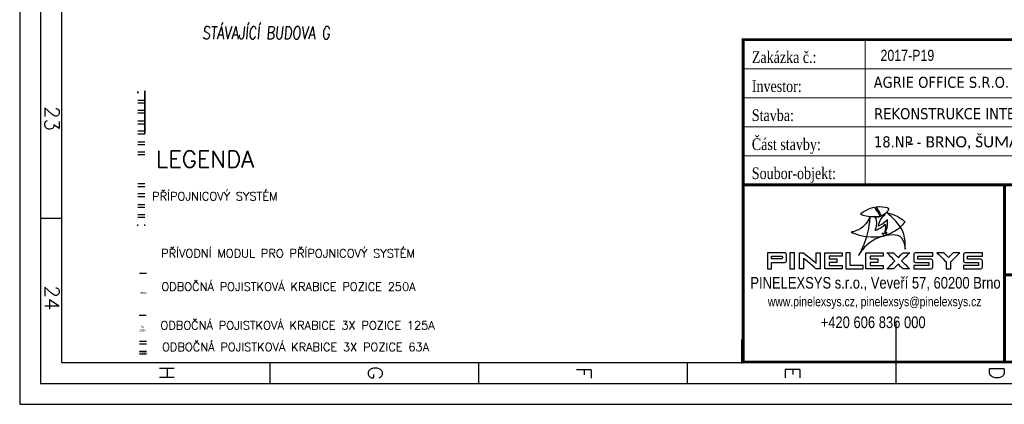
# Model space of a CAD drawing. Header units: millimetres. Extents: x 171 to 266814, y 44 to 350448.
# Tile 1 of 105: x 171 to 23773, y 44 to 9262. Entities that reach past the tile are written whole.
import ezdxf
from ezdxf.enums import TextEntityAlignment as Align

# ---------------------------------------------------------------- set-up
doc = ezdxf.new("R2010")
doc.units = ezdxf.units.MM
doc.header["$LTSCALE"] = 100
for name, color, linetype in [('1_RÁMEČEK', 7, 'Continuous'), ('2_RAZÍTKO', 7, 'Continuous'), ('hromosvod', 1, 'Continuous'), ('POPIS2', 2, 'Continuous'), ('Přípojnice', 202, 'Continuous'), ('Vrstva 1', 7, 'Continuous')]:
    doc.layers.add(name, color=color, linetype=linetype)
doc.layers.add('Nové_elektro_ESIL_poznámka-legenda', color=7, linetype='Continuous', lineweight=18)
doc.styles.add('arial', font='arial.ttf', dxfattribs={"width": 0.8, "height": 1})
doc.styles.add('ARIEL', font='arial.ttf', dxfattribs={"width": 0.8})
doc.styles.add('CS-ROMANS', font='romans.shx', dxfattribs={"width": 0.75, "oblique": 5})
doc.styles.add('ROMANS', font='romans.shx', dxfattribs={"width": 0.75, "oblique": 5, "height": 200})
doc.styles.get("Standard").update_dxf_attribs({"font": 'arial.ttf'})
doc.styles.add('TIMES', font='times.ttf', dxfattribs={"width": 0.8})

# ---------------------------------------------------------------- blocks, each defined once
blk = doc.blocks.new('*T406')
at = {"color": 0, "lineweight": -2}
for p, q in [((0, 0), (103, 0)), ((0, 0), (0, -10)), ((103, 0), (103, -10)), ((0, -10), (103, -10))]:
    blk.add_line(p, q, dxfattribs=at)
at = {"color": 0, "insert": (0, -9), "char_height": 0.794, "width": 102.65, "attachment_point": 7}
blk.add_mtext('\\fCalibri,;\\H3.00;\\C7;BRNO, ŠUMAVSKÁ 524/31, parc.č. 1098/8 v k.ú. VEVEŘÍ^M', dxfattribs=at)

msp = doc.modelspace()

# ---------------------------------------------------------------- linework, layer by layer
msp.add_line((17476.929, 1023.426), (17476.929, 1598.701))
at = {"layer": '1_RÁMEČEK', "linetype": 'Continuous'}
msp.add_line((1170.69, 4493.55), (670.69, 4493.55), dxfattribs=at)
at = {"layer": '1_RÁMEČEK', "color": 140, "linetype": 'Continuous'}
msp.add_line((21170.69, 2043.55), (21170.69, 543.55), dxfattribs=at)
at = {"layer": '1_RÁMEČEK', "color": 7, "linetype": 'Continuous'}
for p, q in [((6170.69, 1043.55), (6170.69, 543.55)), ((11170.69, 1043.55), (11170.69, 543.55)), ((16170.69, 1043.55), (16170.69, 543.55))]:
    msp.add_line(p, q, dxfattribs=at)
at = {"layer": '1_RÁMEČEK', "linetype": 'Continuous'}
for points in [[(170.69, 118943.55), (170.69, 43.55), (42170.69, 43.55), (42170.69, 118943.55)], [(670.69, 117443.55), (670.69, 543.55), (41670.69, 543.55), (41670.69, 117443.55)]]:
    msp.add_lwpolyline(points, close=True, dxfattribs=at)
at = {"layer": '1_RÁMEČEK', "color": 140, "linetype": 'Continuous'}
msp.add_lwpolyline([(1170.69, 116943.55), (1170.69, 1043.55), (41170.69, 1043.55), (41170.69, 116943.55)], close=True, dxfattribs=at)
at = {"layer": '2_RAZÍTKO', "lineweight": 0, "ltscale": 0.2}
for p, q in [((20434.282, 5302.919), (20434.282, 8782.182)), ((36156.505, 8086.33), (17511.701, 8086.329)), ((41170.69, 7390.477), (17511.701, 7390.477)), ((41170.69, 6694.624), (17511.701, 6694.624)), ((41170.69, 5998.772), (17511.701, 5998.772)), ((7720.69, 1043.55), (8220.69, 1043.55))]:
    msp.add_line(p, q, dxfattribs=at)
at = {"layer": '2_RAZÍTKO', "ltscale": 0.2}
msp.add_line((4220.69, 1043.55), (4720.69, 1043.55), dxfattribs=at)
at = {"layer": '2_RAZÍTKO', "ltscale": 0.2, "const_width": 69.585}
for points in [[(17511.701, 8782.182), (41170.689, 8782.182), (41170.69, 1058.218), (17511.701, 1058.218), (17511.701, 8782.182)], [(41170.69, 1823.656), (41170.69, 5302.919), (17511.701, 5302.919)], [(23774.374, 3145.776), (23774.374, 5302.919)], [(41170.69, 1336.559), (41170.69, 3145.776), (23774.374, 3145.776), (23774.374, 1058.218)]]:
    msp.add_lwpolyline(points, dxfattribs=at)
at = {"layer": 'Přípojnice'}
for p, q in [((3001.786, 7538.188, -51), (3001.786, 7504.188, -51)), ((3002.786, 7335.188), (3169.786, 7335.188)), ((3170.786, 7538.188, -51), (3170.786, 7504.188, -51)), ((3002.786, 7267.188), (3169.786, 7267.188)), ((3002.786, 7096.188, -68), (3169.786, 7096.188, -68)), ((3002.786, 7028.188, -68), (3169.786, 7028.188, -68)), ((3002.786, 6835.188), (3169.786, 6835.188)), ((3002.786, 6767.188), (3169.786, 6767.188)), ((3002.786, 6596.188, -68), (3169.786, 6596.188, -68)), ((3002.786, 6528.188, -68), (3169.786, 6528.188, -68)), ((3002.786, 6335.188), (3169.786, 6335.188)), ((3002.786, 6267.188), (3169.786, 6267.188)), ((3002.786, 6096.188, -68), (3169.786, 6096.188, -68)), ((3002.786, 6028.188, -68), (3169.786, 6028.188, -68)), ((3002.786, 5335.188), (3169.786, 5335.188)), ((3002.786, 5267.188), (3169.786, 5267.188)), ((3002.786, 5096.188, -68), (3169.786, 5096.188, -68)), ((3002.786, 5028.188, -68), (3169.786, 5028.188, -68)), ((3002.786, 4835.188), (3169.786, 4835.188)), ((3002.786, 4767.188), (3169.786, 4767.188)), ((3002.786, 4596.188, -68), (3169.786, 4596.188, -68)), ((3002.786, 4528.188, -68), (3169.786, 4528.188, -68)), ((3001.786, 4322.188, -34), (3001.786, 4356.188, -34)), ((3170.786, 4322.188, -34), (3170.786, 4356.188, -34))]:
    msp.add_line(p, q, dxfattribs=at)
at = {"layer": 'Přípojnice', "color": 3}
for p, q in [((3040.313, 3183.158, 202), (3207.313, 3183.158, 202)), ((3032.161, 2178.169, 201.182), (3199.161, 2178.169, 201.182)), ((3042.935, 1559.59, 68), (3209.935, 1559.59, 68)), ((3042.935, 1491.59, 68), (3209.935, 1491.59, 68)), ((3042.935, 1320.59), (3209.935, 1320.59)), ((3042.935, 1252.59), (3209.935, 1252.59))]:
    msp.add_line(p, q, dxfattribs=at)
at = {"layer": 'Přípojnice'}
msp.add_polyline3d([(3170.786, 6537.339, -68), (3170.786, 7555.188, -68), (3170.786, 7555.188, 0), (3170.786, 6537.339, 0)], dxfattribs=at)
at = {"layer": 'Přípojnice', "extrusion": (1, 3.06162e-16, -6.12323e-17)}
for centre in [(7521.188, -34, 3001.786), (7521.188, -34, 3170.786)]:
    msp.add_circle(centre, 17, dxfattribs=at)
at = {"layer": 'Vrstva 1', "color": 242}
for points, knots in [([(20663.823, 4762.084), (20663.823, 4762.084), (20700.462, 4723.899), (20740, 4654.734), (20740, 4654.734), (20779.536, 4585.568), (20789.56, 4556.348), (20789.56, 4556.348), (20789.56, 4556.348), (20789.56, 4556.348), (20688.567, 4533.265), (20555.854, 4545.457), (20555.854, 4545.457), (20423.142, 4557.648), (20327.041, 4598.806), (20327.041, 4598.806), (20327.041, 4598.806), (20327.041, 4598.806), (20381.188, 4654.609), (20484.156, 4703.704), (20484.156, 4703.704), (20587.125, 4752.799), (20663.823, 4762.084), (20663.823, 4762.084)], [0, 0, 0, 0, 0.142857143, 0.142857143, 0.142857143, 0.142857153, 0.285714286, 0.285714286, 0.285714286, 0.285714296, 0.428571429, 0.428571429, 0.428571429, 0.428571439, 0.571428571, 0.571428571, 0.571428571, 0.571428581, 0.714285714, 0.714285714, 0.714285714, 0.714285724, 1, 1, 1, 1]), ([(20100.486, 4169.52), (20100.486, 4169.52), (20247.203, 4184.873), (20379.536, 4295.269), (20379.536, 4295.269), (20511.869, 4405.665), (20555.854, 4545.446), (20555.854, 4545.446), (20555.854, 4545.446), (20555.854, 4545.446), (20555.017, 4334.103), (20476.618, 4067.96), (20476.618, 4067.96), (20398.22, 3801.816), (20280.516, 3611.642), (20280.516, 3611.642), (20280.516, 3611.642), (20280.516, 3611.642), (20358.538, 3775.136), (20541.538, 3913.507), (20541.538, 3913.507), (20724.538, 4051.88), (20903.818, 4080.857), (20903.818, 4080.857), (20903.818, 4080.857), (20903.818, 4080.857), (20725.606, 4042.874), (20495.591, 4065.734), (20495.591, 4065.734), (20265.574, 4088.594), (20100.486, 4169.52), (20100.486, 4169.52)], [0, 0, 0, 0, 0.111111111, 0.111111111, 0.111111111, 0.111111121, 0.222222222, 0.222222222, 0.222222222, 0.222222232, 0.333333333, 0.333333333, 0.333333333, 0.333333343, 0.444444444, 0.444444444, 0.444444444, 0.444444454, 0.555555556, 0.555555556, 0.555555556, 0.555555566, 0.666666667, 0.666666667, 0.666666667, 0.666666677, 0.777777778, 0.777777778, 0.777777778, 0.777777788, 1, 1, 1, 1]), ([(18193.875, 3440.717), (18193.875, 3440.717), (18193.875, 3287.291), (18193.875, 3287.291), (18193.875, 3287.291), (18193.875, 3287.291), (18092.566, 3287.291), (18092.566, 3287.291), (18092.566, 3287.291), (18092.566, 3287.291), (18092.566, 3677.431), (18092.566, 3677.431), (18092.566, 3677.431), (18092.566, 3677.431), (18507.14, 3677.431), (18507.14, 3677.431), (18507.14, 3677.431), (18532.711, 3677.431), (18546.512, 3659.896), (18548.46, 3624.746), (18548.46, 3624.746), (18548.46, 3624.746), (18548.46, 3482.199), (18548.46, 3482.199), (18548.46, 3482.199), (18548.46, 3456.466), (18534.497, 3442.665), (18506.572, 3440.717), (18506.572, 3440.717), (18506.572, 3440.717), (18193.875, 3440.717), (18193.875, 3440.717)], [0, 0, 0, 0, 0.111111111, 0.111111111, 0.111111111, 0.111111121, 0.222222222, 0.222222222, 0.222222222, 0.222222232, 0.333333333, 0.333333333, 0.333333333, 0.333333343, 0.444444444, 0.444444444, 0.444444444, 0.444444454, 0.555555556, 0.555555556, 0.555555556, 0.555555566, 0.666666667, 0.666666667, 0.666666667, 0.666666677, 0.777777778, 0.777777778, 0.777777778, 0.777777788, 1, 1, 1, 1]), ([(18193.875, 3533.747), (18193.875, 3533.747), (18437.408, 3533.747), (18437.408, 3533.747), (18437.408, 3533.747), (18447.15, 3533.747), (18452.021, 3541.458), (18452.021, 3556.801), (18452.021, 3556.801), (18452.021, 3556.801), (18452.021, 3573.036), (18452.021, 3573.036), (18452.021, 3573.036), (18452.021, 3588.38), (18447.15, 3596.091), (18437.408, 3596.091), (18437.408, 3596.091), (18437.408, 3596.091), (18193.875, 3596.091), (18193.875, 3596.091), (18193.875, 3596.091), (18193.875, 3596.091), (18193.875, 3533.747), (18193.875, 3533.747)], [0, 0, 0, 0, 0.142857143, 0.142857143, 0.142857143, 0.142857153, 0.285714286, 0.285714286, 0.285714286, 0.285714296, 0.428571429, 0.428571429, 0.428571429, 0.428571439, 0.571428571, 0.571428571, 0.571428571, 0.571428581, 0.714285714, 0.714285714, 0.714285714, 0.714285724, 1, 1, 1, 1])]:
    msp.add_open_spline(points, degree=3, knots=knots, dxfattribs=at)
at = {"layer": 'Vrstva 1', "color": 250}
for points, knots in [([(20695.857, 4767.038), (20695.857, 4767.038), (20753.489, 4779.226), (20852.678, 4769.563), (20852.678, 4769.563), (20951.869, 4759.901), (21006.021, 4736.626), (21006.021, 4736.626), (21006.021, 4736.626), (21006.021, 4736.626), (21004.41, 4690.161), (20948.305, 4640.275), (20948.305, 4640.275), (20892.201, 4590.391), (20815.758, 4565.347), (20815.758, 4565.347), (20815.758, 4565.347), (20815.758, 4565.347), (20795.393, 4611.868), (20763.828, 4668.687), (20763.828, 4668.687), (20732.262, 4725.504), (20695.857, 4767.038), (20695.857, 4767.038)], [0, 0, 0, 0, 0.142857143, 0.142857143, 0.142857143, 0.142857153, 0.285714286, 0.285714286, 0.285714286, 0.285714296, 0.428571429, 0.428571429, 0.428571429, 0.428571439, 0.571428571, 0.571428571, 0.571428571, 0.571428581, 0.714285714, 0.714285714, 0.714285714, 0.714285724, 1, 1, 1, 1]), ([(20672.531, 4523.027), (20672.531, 4523.027), (20753.857, 4524.702), (20806.411, 4543.031), (20806.411, 4543.031), (20858.966, 4561.361), (20919.142, 4599.07), (20919.142, 4599.07), (20919.142, 4599.07), (20919.142, 4599.07), (20842.71, 4535.013), (20807.022, 4464.084), (20807.022, 4464.084), (20771.334, 4393.154), (20753.5, 4316.165), (20753.5, 4316.165), (20753.5, 4316.165), (20753.5, 4316.165), (20818.269, 4340), (20880.542, 4384.105), (20880.542, 4384.105), (20942.814, 4428.21), (20966.183, 4469.119), (20966.183, 4469.119), (20966.183, 4469.119), (20966.183, 4469.119), (20990.257, 4373.804), (20963.129, 4276.826), (20963.129, 4276.826), (20936.004, 4179.849), (20910.449, 4143.591), (20910.449, 4143.591), (20910.449, 4143.591), (20910.449, 4143.591), (20921.581, 4146.19), (20936.813, 4154.656), (20936.813, 4154.656), (20952.044, 4163.122), (20959.769, 4172.727), (20959.769, 4172.727), (20959.769, 4172.727), (20959.769, 4172.727), (20953.372, 4150.622), (20940.15, 4125.514), (20940.15, 4125.514), (20926.927, 4100.407), (20915.393, 4086.774), (20915.393, 4086.774), (20915.393, 4086.774), (20915.393, 4086.774), (20898.94, 4092.655), (20878.633, 4105.176), (20878.633, 4105.176), (20858.325, 4117.697), (20837.977, 4137.144), (20837.977, 4137.144), (20837.977, 4137.144), (20837.977, 4137.144), (20849.584, 4135.535), (20873.641, 4138.067), (20873.641, 4138.067), (20897.697, 4140.599), (20901.643, 4142.299), (20901.643, 4142.299), (20901.643, 4142.299), (20901.643, 4142.299), (20920.606, 4217.292), (20925.408, 4279.701), (20925.408, 4279.701), (20930.21, 4342.109), (20918.541, 4361.157), (20918.541, 4361.157), (20918.541, 4361.157), (20918.541, 4361.157), (20878.789, 4313.273), (20810.526, 4273.509), (20810.526, 4273.509), (20742.264, 4233.746), (20670.156, 4214.831), (20670.156, 4214.831), (20670.156, 4214.831), (20670.156, 4214.831), (20710.963, 4296.586), (20708.471, 4390.793), (20708.471, 4390.793), (20705.979, 4485.001), (20672.531, 4523.027), (20672.531, 4523.027)], [0, 0, 0, 0, 0.043478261, 0.043478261, 0.043478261, 0.043478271, 0.086956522, 0.086956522, 0.086956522, 0.086956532, 0.130434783, 0.130434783, 0.130434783, 0.130434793, 0.173913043, 0.173913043, 0.173913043, 0.173913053, 0.217391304, 0.217391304, 0.217391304, 0.217391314, 0.260869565, 0.260869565, 0.260869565, 0.260869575, 0.304347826, 0.304347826, 0.304347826, 0.304347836, 0.347826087, 0.347826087, 0.347826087, 0.347826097, 0.391304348, 0.391304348, 0.391304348, 0.391304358, 0.434782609, 0.434782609, 0.434782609, 0.434782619, 0.47826087, 0.47826087, 0.47826087, 0.47826088, 0.52173913, 0.52173913, 0.52173913, 0.52173914, 0.565217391, 0.565217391, 0.565217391, 0.565217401, 0.608695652, 0.608695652, 0.608695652, 0.608695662, 0.652173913, 0.652173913, 0.652173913, 0.652173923, 0.695652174, 0.695652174, 0.695652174, 0.695652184, 0.739130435, 0.739130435, 0.739130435, 0.739130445, 0.782608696, 0.782608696, 0.782608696, 0.782608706, 0.826086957, 0.826086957, 0.826086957, 0.826086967, 0.869565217, 0.869565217, 0.869565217, 0.869565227, 0.913043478, 0.913043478, 0.913043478, 0.913043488, 1, 1, 1, 1]), ([(20948.305, 4640.275), (20948.305, 4640.275), (21138.371, 4493.656), (21282.845, 4291.459), (21282.845, 4291.459), (21427.318, 4089.261), (21397.159, 3762.753), (21397.159, 3762.753), (21397.159, 3762.753), (21397.159, 3762.753), (21371.261, 4067.466), (21211.561, 4099.025), (21211.561, 4099.025), (21051.862, 4130.585), (20930.869, 4087.995), (20930.869, 4087.995), (20930.869, 4087.995), (20930.869, 4087.995), (21076.099, 4145.759), (21190.931, 4217.77), (21190.931, 4217.77), (21305.764, 4289.781), (21388.893, 4417.56), (21388.893, 4417.56), (21388.893, 4417.56), (21388.893, 4417.56), (21310.071, 4498.611), (21206.849, 4550), (21206.849, 4550), (21103.628, 4601.389), (20948.305, 4640.275), (20948.305, 4640.275)], [0, 0, 0, 0, 0.111111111, 0.111111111, 0.111111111, 0.111111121, 0.222222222, 0.222222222, 0.222222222, 0.222222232, 0.333333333, 0.333333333, 0.333333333, 0.333333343, 0.444444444, 0.444444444, 0.444444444, 0.444444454, 0.555555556, 0.555555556, 0.555555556, 0.555555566, 0.666666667, 0.666666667, 0.666666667, 0.666666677, 0.777777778, 0.777777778, 0.777777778, 0.777777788, 1, 1, 1, 1]), ([(18633.209, 3677.431), (18633.209, 3677.431), (18746.695, 3677.431), (18746.695, 3677.431), (18746.695, 3677.431), (18746.695, 3677.431), (18746.695, 3287.291), (18746.695, 3287.291), (18746.695, 3287.291), (18746.695, 3287.291), (18633.209, 3287.291), (18633.209, 3287.291), (18633.209, 3287.291), (18633.209, 3287.291), (18633.209, 3677.431), (18633.209, 3677.431)], [0, 0, 0, 0, 0.2, 0.2, 0.2, 0.20000001, 0.4, 0.4, 0.4, 0.40000001, 0.6, 0.6, 0.6, 0.60000001, 1, 1, 1, 1]), ([(19262.499, 3287.291), (19262.499, 3287.291), (19361.373, 3287.291), (19361.373, 3287.291), (19361.373, 3287.291), (19361.373, 3287.291), (19361.373, 3676.943), (19361.373, 3676.943), (19361.373, 3676.943), (19361.373, 3676.943), (19262.499, 3676.943), (19262.499, 3676.943), (19262.499, 3676.943), (19262.499, 3676.943), (19262.499, 3426.592), (19262.499, 3426.592), (19262.499, 3426.592), (19262.499, 3426.592), (18956.622, 3676.943), (18956.622, 3676.943), (18956.622, 3676.943), (18956.622, 3676.943), (18859.695, 3676.943), (18859.695, 3676.943), (18859.695, 3676.943), (18859.695, 3676.943), (18859.695, 3287.291), (18859.695, 3287.291), (18859.695, 3287.291), (18859.695, 3287.291), (18956.622, 3287.291), (18956.622, 3287.291), (18956.622, 3287.291), (18956.622, 3287.291), (18957.108, 3544.95), (18957.108, 3544.95), (18957.108, 3544.95), (18957.108, 3544.95), (19262.499, 3287.291), (19262.499, 3287.291)], [0, 0, 0, 0, 0.090909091, 0.090909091, 0.090909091, 0.090909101, 0.181818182, 0.181818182, 0.181818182, 0.181818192, 0.272727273, 0.272727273, 0.272727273, 0.272727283, 0.363636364, 0.363636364, 0.363636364, 0.363636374, 0.454545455, 0.454545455, 0.454545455, 0.454545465, 0.545454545, 0.545454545, 0.545454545, 0.545454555, 0.636363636, 0.636363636, 0.636363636, 0.636363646, 0.727272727, 0.727272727, 0.727272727, 0.727272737, 0.818181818, 0.818181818, 0.818181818, 0.818181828, 1, 1, 1, 1]), ([(19886.431, 3287.291), (19886.431, 3287.291), (19886.431, 3373.015), (19886.431, 3373.015), (19886.431, 3373.015), (19886.431, 3373.015), (19574.709, 3373.015), (19574.709, 3373.015), (19574.709, 3373.015), (19574.709, 3373.015), (19574.709, 3442.665), (19574.709, 3442.665), (19574.709, 3442.665), (19574.709, 3442.665), (19757.845, 3442.665), (19757.845, 3442.665), (19757.845, 3442.665), (19757.845, 3442.665), (19757.845, 3527.415), (19757.845, 3527.415), (19757.845, 3527.415), (19757.845, 3527.415), (19574.221, 3527.415), (19574.221, 3527.415), (19574.221, 3527.415), (19574.221, 3527.415), (19574.221, 3597.065), (19574.221, 3597.065), (19574.221, 3597.065), (19574.221, 3597.065), (19887.405, 3597.065), (19887.405, 3597.065), (19887.405, 3597.065), (19887.405, 3597.065), (19887.405, 3676.943), (19887.405, 3676.943), (19887.405, 3676.943), (19887.405, 3676.943), (19473.399, 3676.943), (19473.399, 3676.943), (19473.399, 3676.943), (19473.399, 3676.943), (19473.399, 3287.291), (19473.399, 3287.291), (19473.399, 3287.291), (19473.399, 3287.291), (19886.431, 3287.291), (19886.431, 3287.291)], [0, 0, 0, 0, 0.076923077, 0.076923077, 0.076923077, 0.076923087, 0.153846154, 0.153846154, 0.153846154, 0.153846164, 0.230769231, 0.230769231, 0.230769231, 0.230769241, 0.307692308, 0.307692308, 0.307692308, 0.307692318, 0.384615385, 0.384615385, 0.384615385, 0.384615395, 0.461538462, 0.461538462, 0.461538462, 0.461538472, 0.538461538, 0.538461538, 0.538461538, 0.538461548, 0.615384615, 0.615384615, 0.615384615, 0.615384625, 0.692307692, 0.692307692, 0.692307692, 0.692307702, 0.769230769, 0.769230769, 0.769230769, 0.769230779, 0.846153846, 0.846153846, 0.846153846, 0.846153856, 1, 1, 1, 1]), ([(20076.387, 3677.431), (20076.387, 3677.431), (20076.387, 3373.015), (20076.387, 3373.015), (20076.387, 3373.015), (20076.387, 3373.015), (20388.109, 3373.015), (20388.109, 3373.015), (20388.109, 3373.015), (20388.109, 3373.015), (20388.109, 3287.291), (20388.109, 3287.291), (20388.109, 3287.291), (20388.109, 3287.291), (19975.077, 3287.291), (19975.077, 3287.291), (19975.077, 3287.291), (19975.077, 3287.291), (19975.077, 3677.431), (19975.077, 3677.431), (19975.077, 3677.431), (19975.077, 3677.431), (20076.387, 3677.431), (20076.387, 3677.431)], [0, 0, 0, 0, 0.142857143, 0.142857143, 0.142857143, 0.142857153, 0.285714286, 0.285714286, 0.285714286, 0.285714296, 0.428571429, 0.428571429, 0.428571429, 0.428571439, 0.571428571, 0.571428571, 0.571428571, 0.571428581, 0.714285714, 0.714285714, 0.714285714, 0.714285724, 1, 1, 1, 1]), ([(20866.409, 3287.291), (20866.409, 3287.291), (20866.409, 3373.015), (20866.409, 3373.015), (20866.409, 3373.015), (20866.409, 3373.015), (20554.686, 3373.015), (20554.686, 3373.015), (20554.686, 3373.015), (20554.686, 3373.015), (20554.686, 3442.665), (20554.686, 3442.665), (20554.686, 3442.665), (20554.686, 3442.665), (20737.822, 3442.665), (20737.822, 3442.665), (20737.822, 3442.665), (20737.822, 3442.665), (20737.822, 3527.415), (20737.822, 3527.415), (20737.822, 3527.415), (20737.822, 3527.415), (20554.199, 3527.415), (20554.199, 3527.415), (20554.199, 3527.415), (20554.199, 3527.415), (20554.199, 3597.065), (20554.199, 3597.065), (20554.199, 3597.065), (20554.199, 3597.065), (20867.382, 3597.065), (20867.382, 3597.065), (20867.382, 3597.065), (20867.382, 3597.065), (20867.382, 3676.943), (20867.382, 3676.943), (20867.382, 3676.943), (20867.382, 3676.943), (20453.376, 3676.943), (20453.376, 3676.943), (20453.376, 3676.943), (20453.376, 3676.943), (20453.376, 3287.291), (20453.376, 3287.291), (20453.376, 3287.291), (20453.376, 3287.291), (20866.409, 3287.291), (20866.409, 3287.291)], [0, 0, 0, 0, 0.076923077, 0.076923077, 0.076923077, 0.076923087, 0.153846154, 0.153846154, 0.153846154, 0.153846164, 0.230769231, 0.230769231, 0.230769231, 0.230769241, 0.307692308, 0.307692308, 0.307692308, 0.307692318, 0.384615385, 0.384615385, 0.384615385, 0.384615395, 0.461538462, 0.461538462, 0.461538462, 0.461538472, 0.538461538, 0.538461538, 0.538461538, 0.538461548, 0.615384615, 0.615384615, 0.615384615, 0.615384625, 0.692307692, 0.692307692, 0.692307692, 0.692307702, 0.769230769, 0.769230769, 0.769230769, 0.769230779, 0.846153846, 0.846153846, 0.846153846, 0.846153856, 1, 1, 1, 1]), ([(21506.412, 3677.431), (21506.412, 3677.431), (21345.194, 3676.943), (21345.194, 3676.943), (21345.194, 3676.943), (21345.194, 3676.943), (21230.733, 3562.97), (21230.733, 3562.97), (21230.733, 3562.97), (21230.733, 3562.97), (21116.272, 3676.943), (21116.272, 3676.943), (21116.272, 3676.943), (21116.272, 3676.943), (20955.054, 3677.431), (20955.054, 3677.431), (20955.054, 3677.431), (20955.054, 3677.431), (21150.368, 3482.361), (21150.368, 3482.361), (21150.368, 3482.361), (21150.368, 3482.361), (20955.054, 3287.291), (20955.054, 3287.291), (20955.054, 3287.291), (20955.054, 3287.291), (21115.786, 3287.291), (21115.786, 3287.291), (21115.786, 3287.291), (21115.786, 3287.291), (21230.733, 3401.752), (21230.733, 3401.752), (21230.733, 3401.752), (21230.733, 3401.752), (21345.194, 3287.291), (21345.194, 3287.291), (21345.194, 3287.291), (21345.194, 3287.291), (21506.412, 3287.291), (21506.412, 3287.291), (21506.412, 3287.291), (21506.412, 3287.291), (21311.099, 3482.361), (21311.099, 3482.361), (21311.099, 3482.361), (21311.099, 3482.361), (21506.412, 3677.431), (21506.412, 3677.431)], [0, 0, 0, 0, 0.076923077, 0.076923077, 0.076923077, 0.076923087, 0.153846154, 0.153846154, 0.153846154, 0.153846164, 0.230769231, 0.230769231, 0.230769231, 0.230769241, 0.307692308, 0.307692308, 0.307692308, 0.307692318, 0.384615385, 0.384615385, 0.384615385, 0.384615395, 0.461538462, 0.461538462, 0.461538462, 0.461538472, 0.538461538, 0.538461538, 0.538461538, 0.538461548, 0.615384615, 0.615384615, 0.615384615, 0.615384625, 0.692307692, 0.692307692, 0.692307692, 0.692307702, 0.769230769, 0.769230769, 0.769230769, 0.769230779, 0.846153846, 0.846153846, 0.846153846, 0.846153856, 1, 1, 1, 1]), ([(21994.048, 3287.291), (21994.048, 3287.291), (21601.392, 3287.291), (21601.392, 3287.291), (21601.392, 3287.291), (21601.392, 3287.291), (21601.392, 3368.631), (21601.392, 3368.631), (21601.392, 3368.631), (21601.392, 3368.631), (21960.847, 3368.631), (21960.847, 3368.631), (21960.847, 3368.631), (21960.847, 3368.631), (21960.847, 3439.743), (21960.847, 3439.743), (21960.847, 3439.743), (21960.847, 3439.743), (21675.426, 3439.743), (21675.426, 3439.743), (21675.426, 3439.743), (21626.07, 3442.34), (21601.392, 3458.9), (21601.392, 3489.505), (21601.392, 3489.505), (21601.392, 3489.505), (21601.392, 3631.078), (21601.392, 3631.078), (21601.392, 3631.078), (21601.392, 3659.735), (21626.07, 3675.158), (21675.344, 3677.431), (21675.344, 3677.431), (21675.344, 3677.431), (22057.286, 3677.431), (22057.286, 3677.431), (22057.286, 3677.431), (22057.286, 3677.431), (22057.286, 3594.142), (22057.286, 3594.142), (22057.286, 3594.142), (22057.286, 3594.142), (21696.369, 3594.142), (21696.369, 3594.142), (21696.369, 3594.142), (21696.369, 3594.142), (21696.369, 3522.057), (21696.369, 3522.057), (21696.369, 3522.057), (21696.369, 3522.057), (21993.48, 3522.057), (21993.48, 3522.057), (21993.48, 3522.057), (22033.094, 3522.057), (22054.363, 3508.419), (22057.286, 3481.144), (22057.286, 3481.144), (22057.286, 3481.144), (22057.286, 3335.023), (22057.286, 3335.023), (22057.286, 3335.023), (22054.363, 3303.202), (22033.257, 3287.291), (21994.048, 3287.291)], [0, 0, 0, 0, 0.058823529, 0.058823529, 0.058823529, 0.058823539, 0.117647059, 0.117647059, 0.117647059, 0.117647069, 0.176470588, 0.176470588, 0.176470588, 0.176470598, 0.235294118, 0.235294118, 0.235294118, 0.235294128, 0.294117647, 0.294117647, 0.294117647, 0.294117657, 0.352941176, 0.352941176, 0.352941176, 0.352941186, 0.411764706, 0.411764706, 0.411764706, 0.411764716, 0.470588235, 0.470588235, 0.470588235, 0.470588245, 0.529411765, 0.529411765, 0.529411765, 0.529411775, 0.588235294, 0.588235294, 0.588235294, 0.588235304, 0.647058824, 0.647058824, 0.647058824, 0.647058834, 0.705882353, 0.705882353, 0.705882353, 0.705882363, 0.764705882, 0.764705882, 0.764705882, 0.764705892, 0.823529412, 0.823529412, 0.823529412, 0.823529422, 0.882352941, 0.882352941, 0.882352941, 0.882352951, 1, 1, 1, 1]), ([(22376.314, 3287.291), (22376.314, 3287.291), (22376.314, 3458.494), (22376.314, 3458.494), (22376.314, 3458.494), (22376.314, 3458.494), (22157.621, 3677.431), (22157.621, 3677.431), (22157.621, 3677.431), (22157.621, 3677.431), (22318.839, 3677.431), (22318.839, 3677.431), (22318.839, 3677.431), (22318.839, 3677.431), (22433.3, 3562.97), (22433.3, 3562.97), (22433.3, 3562.97), (22433.3, 3562.97), (22547.274, 3677.431), (22547.274, 3677.431), (22547.274, 3677.431), (22547.274, 3677.431), (22708.979, 3677.431), (22708.979, 3677.431), (22708.979, 3677.431), (22708.979, 3677.431), (22490.287, 3458.494), (22490.287, 3458.494), (22490.287, 3458.494), (22490.287, 3458.494), (22490.287, 3287.291), (22490.287, 3287.291), (22490.287, 3287.291), (22490.287, 3287.291), (22376.314, 3287.291), (22376.314, 3287.291)], [0, 0, 0, 0, 0.1, 0.1, 0.1, 0.10000001, 0.2, 0.2, 0.2, 0.20000001, 0.3, 0.3, 0.3, 0.30000001, 0.4, 0.4, 0.4, 0.40000001, 0.5, 0.5, 0.5, 0.50000001, 0.6, 0.6, 0.6, 0.60000001, 0.7, 0.7, 0.7, 0.70000001, 0.8, 0.8, 0.8, 0.80000001, 1, 1, 1, 1]), ([(23183.95, 3287.291), (23183.95, 3287.291), (22791.294, 3287.291), (22791.294, 3287.291), (22791.294, 3287.291), (22791.294, 3287.291), (22791.294, 3368.631), (22791.294, 3368.631), (22791.294, 3368.631), (22791.294, 3368.631), (23150.749, 3368.631), (23150.749, 3368.631), (23150.749, 3368.631), (23150.749, 3368.631), (23150.749, 3439.743), (23150.749, 3439.743), (23150.749, 3439.743), (23150.749, 3439.743), (22865.328, 3439.743), (22865.328, 3439.743), (22865.328, 3439.743), (22815.972, 3442.34), (22791.294, 3458.9), (22791.294, 3489.505), (22791.294, 3489.505), (22791.294, 3489.505), (22791.294, 3631.078), (22791.294, 3631.078), (22791.294, 3631.078), (22791.294, 3659.735), (22815.972, 3675.158), (22865.247, 3677.431), (22865.247, 3677.431), (22865.247, 3677.431), (23247.188, 3677.431), (23247.188, 3677.431), (23247.188, 3677.431), (23247.188, 3677.431), (23247.188, 3594.142), (23247.188, 3594.142), (23247.188, 3594.142), (23247.188, 3594.142), (22886.271, 3594.142), (22886.271, 3594.142), (22886.271, 3594.142), (22886.271, 3594.142), (22886.271, 3522.057), (22886.271, 3522.057), (22886.271, 3522.057), (22886.271, 3522.057), (23183.383, 3522.057), (23183.383, 3522.057), (23183.383, 3522.057), (23222.996, 3522.057), (23244.265, 3508.419), (23247.188, 3481.144), (23247.188, 3481.144), (23247.188, 3481.144), (23247.188, 3335.023), (23247.188, 3335.023), (23247.188, 3335.023), (23244.265, 3303.202), (23223.159, 3287.291), (23183.95, 3287.291)], [0, 0, 0, 0, 0.058823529, 0.058823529, 0.058823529, 0.058823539, 0.117647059, 0.117647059, 0.117647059, 0.117647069, 0.176470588, 0.176470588, 0.176470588, 0.176470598, 0.235294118, 0.235294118, 0.235294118, 0.235294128, 0.294117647, 0.294117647, 0.294117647, 0.294117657, 0.352941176, 0.352941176, 0.352941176, 0.352941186, 0.411764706, 0.411764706, 0.411764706, 0.411764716, 0.470588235, 0.470588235, 0.470588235, 0.470588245, 0.529411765, 0.529411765, 0.529411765, 0.529411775, 0.588235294, 0.588235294, 0.588235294, 0.588235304, 0.647058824, 0.647058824, 0.647058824, 0.647058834, 0.705882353, 0.705882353, 0.705882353, 0.705882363, 0.764705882, 0.764705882, 0.764705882, 0.764705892, 0.823529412, 0.823529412, 0.823529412, 0.823529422, 0.882352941, 0.882352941, 0.882352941, 0.882352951, 1, 1, 1, 1])]:
    msp.add_open_spline(points, degree=3, knots=knots, dxfattribs=at)

# ---------------------------------------------------------------- block references
msp.add_blockref('*T406', (21465.803, 6286.836))

# ---------------------------------------------------------------- texts
at = {"layer": '1_RÁMEČEK', "linetype": 'Continuous', "style": 'ROMANS'}
for s, p in [('23', (770.69, 6893.55)), ('24', (770.69, 2593.55)), ('H', (3520.69, 793.55)), ('G', (8520.69, 793.55)), ('F', (13520.69, 793.55)), ('E', (18520.69, 793.55)), ('D', (23420.69, 793.55))]:
    msp.add_text(s, height=350, rotation=270, dxfattribs=at).set_placement(p, align=Align.CENTER)
at = {"layer": '2_RAZÍTKO', "ltscale": 0.2, "width": 0.8}
for s, height, style, p in [('Zakázka č.:', 278.34105, 'TIMES', (17720.456, 8225.5)), ('Investor:', 278.341, 'TIMES', (17720.456, 7529.647)), ('Stavba:', 278.341, 'TIMES', (17720.456, 6833.795)), ('Část stavby:', 278.34105, 'TIMES', (17720.456, 6137.942)), ('Soubor-objekt:', 278.34105, 'TIMES', (17720.456, 5442.089)), ('PINELEXSYS s.r.o., Veveří 57, 60200 Brno', 278.34105, 'ARIEL', (17685.108, 2816.739)), ('www.pinelexsys.cz, pinelexsys@pinelexsys.cz', 222.67284, 'ARIEL', (18104.101, 2393.47)), ('+420 606 836 000', 278.34105, 'ARIEL', (19369.898, 1870.765))]:
    msp.add_text(s, height=height, rotation=0.0000068, dxfattribs=dict(at, style=style)).set_placement(p)
at = {"layer": 'hromosvod', "insert": (21449.118, 8405.591), "char_height": 265.94811, "width": 3048.95739, "attachment_point": 5, "style": 'arial'}
msp.add_mtext('{\\C7;2017-P19}', dxfattribs=at)
at = {"layer": 'hromosvod', "char_height": 265.9481, "attachment_point": 4}
for s, insert, width in [('{\\fTahoma|b0|i0|c238|p34;\\C0;AGRIE OFFICE S.R.O.}', (20640.486, 7759.307), 10648.6048), ('{\\fTahoma|b0|i0|c238|p34;\\C0;REKONSTRUKCE INTERIÉRŮ ADMINISTRATIVNÍ BUDOVY "B"}', (20651.31, 7006.411), 10648.6048), ('{\\fTahoma|b0|i0|c238|p34;\\C0;18.NP - \\fCalibri|b0|i0|c1|p0;BRNO, ŠUMAVSKÁ 524/31, parc.č. 1098/8 v k.ú. VEVEŘÍ}', (20648.584, 6300.786), 11979.79778)]:
    msp.add_mtext(s, dxfattribs=dict(at, insert=insert, width=width))
at = {"layer": 'Nové_elektro_ESIL_poznámka-legenda', "color": 7, "ltscale": 0.001, "style": 'ROMANS'}
msp.add_text('LEGENDA', height=400, dxfattribs=at).set_placement((3439.885, 5718.551))
at = {"layer": 'Nové_elektro_ESIL_poznámka-legenda', "lineweight": 18, "ltscale": 0.001, "style": 'ROMANS'}
for s, p in [('PŘÍPOJNICOVÝ SYSTÉM', (3345.364, 4930.226)), ('PŘÍVODNÍ MODUL PRO PŘÍPOJNICOVÝ SYSTÉM', (3560.283, 3561.215)), ('ODBOČNÁ POJISTKOVÁ KRABICE POZICE 250A', (3566.652, 2762.876)), ('ODBOČNÁ POJISTKOVÁ KRABICE 3X POZICE 125A', (3544.753, 1835.322)), ('ODBOČNÁ POJISTKOVÁ KRABICE 3X POZICE 63A', (3581.91, 1316.835))]:
    msp.add_text(s, height=200, dxfattribs=at).set_placement(p)
at = {"layer": 'POPIS2', "color": 253, "ltscale": 15, "style": 'CS-ROMANS', "oblique": 5, "width": 0.75}
msp.add_text('STÁVAJÍCÍ BUDOVA G', height=300, dxfattribs=at).set_placement((4547.979, 8797.322))
at = {"layer": 'Přípojnice', "color": 3, "style": 'arial'}
for s, p in [('   250A', (2995.418, 2685.871, 101)), ('3x', (3075.792, 1877.168, -100.182)), ('125A', (3036.605, 1791.669, 101)), ('3x63A', (3026.559, 1266.706, 68))]:
    msp.add_text(s, height=50, dxfattribs=at).set_placement(p)

doc.saveas('drawing.dxf')
